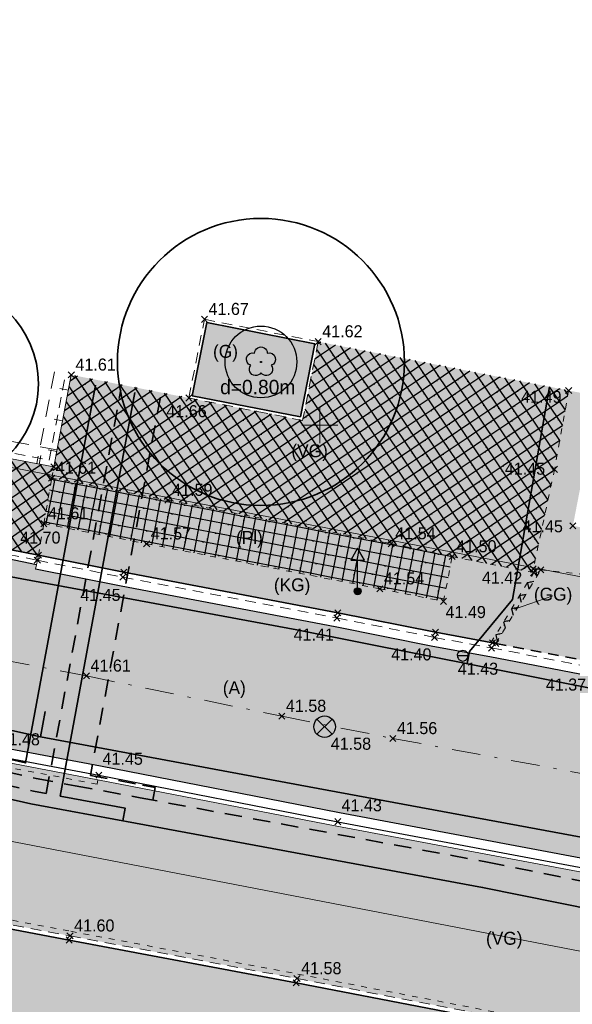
# Model space of a CAD drawing. Extents: x 353221 to 353633, y 5707812 to 5707954.
# Tile 6 of 35: x 353390 to 353409, y 5707880 to 5707914. Entities that reach past the tile are written whole.
import ezdxf

# ---------------------------------------------------------------- set-up
doc = ezdxf.new("R2010")
doc.units = 0
doc.header["$MEASUREMENT"] = 0
for name, pattern in [('LINE_LT_5', [1, 0.6, -0.4]), ('LINE_LT_6', [0.62, 0.37, -0.25]), ('LINE_LT_7', [0.45, 0.2, -0.25]), ('LINE_LT_8', [2.1, 1, -0.5, 0.1, -0.5])]:
    doc.linetypes.add(name, pattern=pattern)
for name, color, linetype in [('ALK', 7, 'Continuous'), ('Beschriftung-Punkte', 7, 'Continuous'), ('Bordstein', 7, 'Continuous'), ('Bordstein_abgesenkt', 7, 'Continuous'), ('Bäume', 7, 'Continuous'), ('Fahrbahnmitte', 7, 'Continuous'), ('Fahrbahnmitte_Punkt', 7, 'Continuous'), ('Hinweistext_Baum', 7, 'Continuous'), ('Kanaldeckel', 7, 'Continuous'), ('Oberfläche', 7, 'Continuous'), ('Punkte_Fahrbahn', 7, 'Continuous'), ('Punkte_Geh- und Radweg', 7, 'Continuous'), ('Punkte_OK-Bordstein', 7, 'Continuous'), ('Punkte_UK-Bordstein', 7, 'Continuous'), ('Rinne', 7, 'Continuous'), ('Topographie', 7, 'Continuous'), ('Verkehrszeichen', 7, 'Continuous'), ('Verm Rahmen P-2', 7, 'Continuous'), ('Vers-Fernwärme', 7, 'Continuous'), ('Vers-Gas', 7, 'Continuous'), ('Vers-Wasser', 7, 'Continuous'), ('ZZF_Asphalt', 7, 'Continuous'), ('ZZF_Betongroßpflaster', 7, 'Continuous'), ('ZZF_Betonkleinpflaster', 7, 'Continuous'), ('ZZF_Betonplatten', 7, 'Continuous'), ('ZZF_Betonverbundpflaster', 7, 'Continuous'), ('ZZF_Grünfläche', 7, 'Continuous'), ('ZZF_Natursteinpflaster', 7, 'Continuous'), ('ZZL_Rinne_HK', 7, 'Continuous'), ('ZZL_Zuweisungslinie Flächen', 7, 'Continuous')]:
    doc.layers.add(name, color=color, linetype=linetype)
doc.styles.add('2009', font='txt', dxfattribs={"height": 1})
doc.styles.add('2307', font='txt', dxfattribs={"height": 1})
doc.styles.add('59', font='txt', dxfattribs={"height": 1})

# ---------------------------------------------------------------- blocks, each defined once
blk = doc.blocks.new('2502')
at = {"color": 1, "lineweight": 18, "true_color": 0xff0000}
blk.add_line((0, -1.2), (0, 0), dxfattribs=at)
blk = doc.blocks.new('SymLine54')
at = {"xscale": 0.25, "yscale": 0.25, "rotation": 259.2222198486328}
for p in [(353391.238, 5707901.222), (353391.035, 5707900.155), (353390.832, 5707899.087)]:
    blk.add_blockref('2502', p, dxfattribs=at)
blk = doc.blocks.new('SymLine55')
at = {"xscale": 0.25, "yscale": 0.25}
for p, rotation in [((353366.82, 5707903.037), 169.2312286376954), ((353367.788, 5707902.853), 169.2312286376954), ((353368.755, 5707902.669), 169.2312286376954), ((353369.723, 5707902.485), 169.2312286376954), ((353370.69, 5707902.301), 169.2312286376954), ((353371.657, 5707902.117), 169.2312286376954), ((353372.625, 5707901.933), 169.2312286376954), ((353373.592, 5707901.749), 169.2312286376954), ((353374.622, 5707901.553), 169.2795684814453), ((353375.715, 5707901.346), 169.2795684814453), ((353376.808, 5707901.139), 169.2795684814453), ((353377.901, 5707900.932), 169.2795684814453), ((353378.964, 5707900.734), 169.5786712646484), ((353379.996, 5707900.544), 169.5786712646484), ((353381.029, 5707900.354), 169.5786712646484), ((353382.061, 5707900.164), 169.5786712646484), ((353383.093, 5707899.975), 169.5786712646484), ((353384.126, 5707899.785), 169.5786712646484), ((353385.158, 5707899.595), 169.5786712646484), ((353386.18, 5707899.405), 169.3912994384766), ((353387.191, 5707899.216), 169.3912994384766), ((353388.202, 5707899.026), 169.3912994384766), ((353389.213, 5707898.837), 169.3912994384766), ((353390.224, 5707898.648), 169.3912994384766)]:
    blk.add_blockref('2502', p, dxfattribs=dict(at, rotation=rotation))
blk = doc.blocks.new('90018')
at = {"true_color": 0x000000}
h = blk.add_hatch(color=18, dxfattribs=at)
edge = h.paths.add_edge_path(flags=0)
edge.add_arc((0, 0), 1.5, 0, 360)
at = {"color": 1, "lineweight": 25, "true_color": 0xff0000}
for p, q in [((-1.06066, -1.06066), (1.06066, 1.06066)), ((-1.06066, 1.06066), (1.06066, -1.06066))]:
    blk.add_line(p, q, dxfattribs=at)
blk.add_circle((0, 0), 1.5, dxfattribs=at)
blk = doc.blocks.new('609')
at = {"color": 7, "lineweight": 25, "true_color": 0xffffff}
for p, q in [((0, 0), (-0.53033, 0.53033)), ((-0.53033, -0.53033), (0.53033, 0.53033)), ((0, 0), (0.53033, -0.53033))]:
    blk.add_line(p, q, dxfattribs=at)
blk = doc.blocks.new('610')
at = {"color": 7, "lineweight": 25, "true_color": 0xffffff}
for p, q in [((0.53033, 0.53033), (-0.53033, -0.53033)), ((-0.53033, 0.53033), (0.53033, -0.53033))]:
    blk.add_line(p, q, dxfattribs=at)
blk = doc.blocks.new('90024')
at = {"color": 3, "lineweight": 25, "true_color": 0x00ff00}
blk.add_lwpolyline([(-0.440994, 0.606651, -1.005342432), (0.440994, 0.606651, -0.999998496), (0.713109, -0.232323, -1.043504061), (0, -0.75, -1.043504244), (-0.713109, -0.232323, -0.999998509), (-0.440994, 0.606651)], format="xyb", close=True, dxfattribs=at)
blk.add_circle((0, 0), 0.039, dxfattribs=at)
blk = doc.blocks.new('90006')
at = {"color": 161, "lineweight": 25, "true_color": 0x51a8ff}
blk.add_line((-0.374048, 0), (0.376046, 0), dxfattribs=at)
for points in [[(-0.374048, 0, -1.002939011), (0.376046, 0)], [(-0.374048, 0, 1.002392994), (0.376046, 0)]]:
    blk.add_lwpolyline(points, format="xyb", dxfattribs=at)
blk = doc.blocks.new('90012')
at = {"true_color": 0x000000}
blk.add_hatch(color=18, dxfattribs=at).paths.add_polyline_path([(0.962788, 4.332544), (-0.962788, 4.33254), (0, 6.000144)])
h = blk.add_hatch(color=18, dxfattribs=at)
edge = h.paths.add_edge_path(flags=0)
edge.add_arc((0, 0), 0.481396, 0, 360)
h = blk.add_hatch(color=18, dxfattribs=at)
edge = h.paths.add_edge_path(flags=0)
edge.add_arc((0, 0), 0.481396, 0, 360)
at = {"color": 7, "lineweight": 25, "true_color": 0xffffff}
for p, q in [((0, 6.000144), (-0.962788, 4.33254)), ((0, 6.000144), (-0.962788, 4.33254)), ((0.962788, 4.332544), (0, 6.000144)), ((0.962788, 4.332544), (0, 6.000144)), ((-0.962788, 4.33254), (0.962788, 4.332544)), ((-0.962788, 4.33254), (0.962788, 4.332544)), ((0, 0.481396), (0, 4.33254)), ((0, 0.481396), (0, 4.33254))]:
    blk.add_line(p, q, dxfattribs=at)
blk.add_circle((0, 0), 0.481396, dxfattribs=at)
blk.add_circle((0, 0), 0.481396, dxfattribs=at)

msp = doc.modelspace()

# ---------------------------------------------------------------- hatches: boundary and pattern name
at = {"layer": 'ZZF_Asphalt', "true_color": 0xffff78}
msp.add_hatch(color=51, dxfattribs=at).paths.add_polyline_path([(353365.678, 5707899.852), (353364.545, 5707893.428), (353368.124, 5707892.723), (353372.496, 5707891.905), (353376.807, 5707891.081), (353380.381, 5707890.39), (353388.77, 5707888.803), (353392.359, 5707888.124), (353400.687, 5707886.503), (353409.467, 5707884.85), (353413.991, 5707883.98), (353417.789, 5707883.275), (353425.807, 5707881.704), (353429.681, 5707880.933), (353432.824, 5707880.348), (353434.386, 5707880.043), (353434.9, 5707882.885), (353435.533, 5707886.4), (353435.565, 5707886.557), (353433.096, 5707887.043), (353429.707, 5707887.668), (353428.706, 5707887.836), (353427.688, 5707888.029), (353427.627, 5707887.715), (353426.745, 5707887.888), (353424.939, 5707888.269), (353420.161, 5707889.159), (353416.765, 5707889.83), (353412.917, 5707890.57), (353411.863, 5707890.784), (353409.361, 5707891.266), (353405.921, 5707891.928), (353403.935, 5707892.296), (353400.528, 5707892.973), (353393.076, 5707894.393), (353390.093, 5707894.983), (353390.125, 5707895.14), (353389.123, 5707895.344), (353387.272, 5707895.684), (353386.035, 5707895.908), (353381.37, 5707896.817), (353374.635, 5707898.129), (353369.554, 5707899.086), (353366.675, 5707899.649)])
at = {"layer": 'ZZF_Betongroßpflaster', "true_color": 0xdcdcdc}
h = msp.add_hatch(color=254, dxfattribs=at)
h.paths.add_polyline_path([(353390.655, 5707898.161), (353390.73, 5707898.553), (353385.674, 5707899.5), (353378.448, 5707900.829), (353374.076, 5707901.657), (353366.337, 5707903.129), (353365.993, 5707901.26), (353365.754, 5707900.225), (353365.746, 5707900.185), (353366.741, 5707899.983), (353369.618, 5707899.42), (353374.699, 5707898.463), (353381.435, 5707897.151), (353386.098, 5707896.242), (353387.333, 5707896.018), (353389.187, 5707895.678), (353390.191, 5707895.473), (353390.383, 5707896.573)])
h.paths.add_polyline_path([(353388.589, 5707896.297), (353388.534, 5707896.002), (353385.262, 5707896.62), (353377.645, 5707898.077), (353370.745, 5707899.394), (353366.781, 5707900.171), (353366.838, 5707900.466), (353370.802, 5707899.688), (353377.701, 5707898.371), (353385.318, 5707896.914)])
at = {"layer": 'ZZF_Betongroßpflaster', "true_color": 0x00ff00}
h = msp.add_hatch(dxfattribs=at)
h.set_pattern_fill('STRATIS_AreaStyle_Complicate208', color=3, style=0, pattern_type=2)
h.set_pattern_definition([(-325.4213, (353365.74595, 5707903.1287), (0.095929, 0.521582), [0, 0, 1])])
h.paths.add_polyline_path([(353390.655, 5707898.161), (353390.73, 5707898.553), (353385.674, 5707899.5), (353378.448, 5707900.829), (353374.076, 5707901.657), (353366.337, 5707903.129), (353365.993, 5707901.26), (353365.754, 5707900.225), (353365.746, 5707900.185), (353366.741, 5707899.983), (353369.618, 5707899.42), (353374.699, 5707898.463), (353381.435, 5707897.151), (353386.098, 5707896.242), (353387.333, 5707896.018), (353389.187, 5707895.678), (353390.191, 5707895.473), (353390.383, 5707896.573)])
h.paths.add_polyline_path([(353388.589, 5707896.297), (353388.534, 5707896.002), (353385.262, 5707896.62), (353377.645, 5707898.077), (353370.745, 5707899.394), (353366.781, 5707900.171), (353366.838, 5707900.466), (353370.802, 5707899.688), (353377.701, 5707898.371), (353385.318, 5707896.914)])
h = msp.add_hatch(dxfattribs=at)
h.set_pattern_fill('STRATIS_AreaStyle_Complicate209', color=3, style=0, pattern_type=2)
h.set_pattern_definition([(-235.4213, (353365.74595, 5707903.1287), (-0.521582, 0.095929), [0, 0, 1])])
h.paths.add_polyline_path([(353390.655, 5707898.161), (353390.73, 5707898.553), (353385.674, 5707899.5), (353378.448, 5707900.829), (353374.076, 5707901.657), (353366.337, 5707903.129), (353365.993, 5707901.26), (353365.754, 5707900.225), (353365.746, 5707900.185), (353366.741, 5707899.983), (353369.618, 5707899.42), (353374.699, 5707898.463), (353381.435, 5707897.151), (353386.098, 5707896.242), (353387.333, 5707896.018), (353389.187, 5707895.678), (353390.191, 5707895.473), (353390.383, 5707896.573)])
h.paths.add_polyline_path([(353388.589, 5707896.297), (353388.534, 5707896.002), (353385.262, 5707896.62), (353377.645, 5707898.077), (353370.745, 5707899.394), (353366.781, 5707900.171), (353366.838, 5707900.466), (353370.802, 5707899.688), (353377.701, 5707898.371), (353385.318, 5707896.914)])
at = {"layer": 'ZZF_Betongroßpflaster', "true_color": 0xdcdcdc}
for points in [[(353407.523, 5707894.983), (353407.698, 5707894.961), (353406.13, 5707892.397), (353406.013, 5707892.419), (353405.962, 5707892.428), (353407.452, 5707894.866)], [(353413.235, 5707875.312), (353413.166, 5707874.83), (353409.422, 5707875.507), (353403.362, 5707876.699), (353395.41, 5707878.181), (353387.428, 5707879.708), (353381.599, 5707880.811), (353378.079, 5707881.481), (353377.748, 5707879.693), (353373.652, 5707880.472), (353373.975, 5707882.295), (353369.812, 5707883.054), (353364.904, 5707883.992), (353362.831, 5707884.388), (353364.439, 5707892.971, -0.166697), (353364.69, 5707892.789, -0.054999), (353364.74, 5707892.697), (353365.578, 5707889.93), (353366.421, 5707887.28, 0.110573), (353366.607, 5707886.957, 0.157891), (353367.069, 5707886.694), (353370.266, 5707886.098), (353373.798, 5707885.434), (353374.463, 5707885.309), (353375.046, 5707888.473), (353375.497, 5707890.853), (353376.719, 5707890.62), (353379.465, 5707890.089), (353378.947, 5707887.375), (353378.45, 5707884.525), (353382.027, 5707883.824), (353387.463, 5707882.785), (353391.266, 5707882.066), (353399.177, 5707880.577), (353408.985, 5707878.687), (353413.354, 5707877.85), (353413.258, 5707877.35), (353412.94, 5707875.625), (353413.257, 5707875.568)], [(353392.269, 5707887.653), (353388.681, 5707888.332), (353380.693, 5707889.843, -0.070328), (353380.736, 5707889.745), (353381.44, 5707886.894), (353382.15, 5707883.953), (353387.491, 5707882.932), (353391.294, 5707882.213), (353399.205, 5707880.724), (353409.013, 5707878.834), (353418.084, 5707877.096), (353424.794, 5707875.804), (353428.669, 5707875.049), (353432.05, 5707874.415), (353432.081, 5707874.572), (353428.699, 5707875.206), (353424.824, 5707875.961), (353418.114, 5707877.253), (353409.043, 5707878.991), (353399.235, 5707880.881), (353391.324, 5707882.37), (353387.521, 5707883.089), (353382.281, 5707884.091), (353381.595, 5707886.932), (353380.928, 5707889.636), (353388.652, 5707888.175), (353392.239, 5707887.496)]]:
    msp.add_hatch(color=254, dxfattribs=at).paths.add_polyline_path(points)
at = {"layer": 'ZZF_Betongroßpflaster', "true_color": 0x00ff00}
h = msp.add_hatch(dxfattribs=at)
h.set_pattern_fill('STRATIS_AreaStyle_Complicate112', color=3, style=0, pattern_type=2)
h.set_pattern_definition([(-76.445, (353405.96158, 5707894.98265), (0.452447, -0.27666), [0, 0, 1])])
h.paths.add_polyline_path([(353407.523, 5707894.983), (353407.698, 5707894.961), (353406.13, 5707892.397), (353406.013, 5707892.419), (353405.962, 5707892.428), (353407.452, 5707894.866)])
h = msp.add_hatch(dxfattribs=at)
h.set_pattern_fill('STRATIS_AreaStyle_Complicate113', color=3, style=0, pattern_type=2)
h.set_pattern_definition([(13.555, (353405.96158, 5707894.98265), (0.27666, 0.452447), [0, 0, 1])])
h.paths.add_polyline_path([(353407.523, 5707894.983), (353407.698, 5707894.961), (353406.13, 5707892.397), (353406.013, 5707892.419), (353405.962, 5707892.428), (353407.452, 5707894.866)])
h = msp.add_hatch(dxfattribs=at)
h.set_pattern_fill('STRATIS_AreaStyle_Complicate193', color=3, style=0, pattern_type=2)
h.set_pattern_definition([(-325.9072, (353362.83054, 5707892.97053), (0.1003483, 0.5207497), [0, 0, 1])])
h.paths.add_polyline_path([(353413.235, 5707875.312), (353413.166, 5707874.83), (353409.422, 5707875.507), (353403.362, 5707876.699), (353395.41, 5707878.181), (353387.428, 5707879.708), (353381.599, 5707880.811), (353378.079, 5707881.481), (353377.748, 5707879.693), (353373.652, 5707880.472), (353373.975, 5707882.295), (353369.812, 5707883.054), (353364.904, 5707883.992), (353362.831, 5707884.388), (353364.439, 5707892.971, -0.166697), (353364.69, 5707892.789, -0.054999), (353364.74, 5707892.697), (353365.578, 5707889.93), (353366.421, 5707887.28, 0.110573), (353366.607, 5707886.957, 0.157891), (353367.069, 5707886.694), (353370.266, 5707886.098), (353373.798, 5707885.434), (353374.463, 5707885.309), (353375.046, 5707888.473), (353375.497, 5707890.853), (353376.719, 5707890.62), (353379.465, 5707890.089), (353378.947, 5707887.375), (353378.45, 5707884.525), (353382.027, 5707883.824), (353387.463, 5707882.785), (353391.266, 5707882.066), (353399.177, 5707880.577), (353408.985, 5707878.687), (353413.354, 5707877.85), (353413.258, 5707877.35), (353412.94, 5707875.625), (353413.257, 5707875.568)])
h = msp.add_hatch(dxfattribs=at)
h.set_pattern_fill('STRATIS_AreaStyle_Complicate194', color=3, style=0, pattern_type=2)
h.set_pattern_definition([(-235.9072, (353362.83054, 5707892.97053), (-0.5207497, 0.1003483), [0, 0, 1])])
h.paths.add_polyline_path([(353413.235, 5707875.312), (353413.166, 5707874.83), (353409.422, 5707875.507), (353403.362, 5707876.699), (353395.41, 5707878.181), (353387.428, 5707879.708), (353381.599, 5707880.811), (353378.079, 5707881.481), (353377.748, 5707879.693), (353373.652, 5707880.472), (353373.975, 5707882.295), (353369.812, 5707883.054), (353364.904, 5707883.992), (353362.831, 5707884.388), (353364.439, 5707892.971, -0.166697), (353364.69, 5707892.789, -0.054999), (353364.74, 5707892.697), (353365.578, 5707889.93), (353366.421, 5707887.28, 0.110573), (353366.607, 5707886.957, 0.157891), (353367.069, 5707886.694), (353370.266, 5707886.098), (353373.798, 5707885.434), (353374.463, 5707885.309), (353375.046, 5707888.473), (353375.497, 5707890.853), (353376.719, 5707890.62), (353379.465, 5707890.089), (353378.947, 5707887.375), (353378.45, 5707884.525), (353382.027, 5707883.824), (353387.463, 5707882.785), (353391.266, 5707882.066), (353399.177, 5707880.577), (353408.985, 5707878.687), (353413.354, 5707877.85), (353413.258, 5707877.35), (353412.94, 5707875.625), (353413.257, 5707875.568)])
h = msp.add_hatch(dxfattribs=at)
h.set_pattern_fill('STRATIS_AreaStyle_Complicate124', color=3, style=0, pattern_type=2)
h.set_pattern_definition([(-145.7112, (353380.69315, 5707889.84277), (-0.098566, -0.52109), [0, 0, 1])])
h.paths.add_polyline_path([(353392.269, 5707887.653), (353388.681, 5707888.332), (353380.693, 5707889.843, -0.070328), (353380.736, 5707889.745), (353381.44, 5707886.894), (353382.15, 5707883.953), (353387.491, 5707882.932), (353391.294, 5707882.213), (353399.205, 5707880.724), (353409.013, 5707878.834), (353418.084, 5707877.096), (353424.794, 5707875.804), (353428.669, 5707875.049), (353432.05, 5707874.415), (353432.081, 5707874.572), (353428.699, 5707875.206), (353424.824, 5707875.961), (353418.114, 5707877.253), (353409.043, 5707878.991), (353399.235, 5707880.881), (353391.324, 5707882.37), (353387.521, 5707883.089), (353382.281, 5707884.091), (353381.595, 5707886.932), (353380.928, 5707889.636), (353388.652, 5707888.175), (353392.239, 5707887.496)])
h = msp.add_hatch(dxfattribs=at)
h.set_pattern_fill('STRATIS_AreaStyle_Complicate125', color=3, style=0, pattern_type=2)
h.set_pattern_definition([(-55.7112, (353380.69315, 5707889.84277), (0.52109, -0.098566), [0, 0, 1])])
h.paths.add_polyline_path([(353392.269, 5707887.653), (353388.681, 5707888.332), (353380.693, 5707889.843, -0.070328), (353380.736, 5707889.745), (353381.44, 5707886.894), (353382.15, 5707883.953), (353387.491, 5707882.932), (353391.294, 5707882.213), (353399.205, 5707880.724), (353409.013, 5707878.834), (353418.084, 5707877.096), (353424.794, 5707875.804), (353428.669, 5707875.049), (353432.05, 5707874.415), (353432.081, 5707874.572), (353428.699, 5707875.206), (353424.824, 5707875.961), (353418.114, 5707877.253), (353409.043, 5707878.991), (353399.235, 5707880.881), (353391.324, 5707882.37), (353387.521, 5707883.089), (353382.281, 5707884.091), (353381.595, 5707886.932), (353380.928, 5707889.636), (353388.652, 5707888.175), (353392.239, 5707887.496)])
at = {"layer": 'ZZF_Betonkleinpflaster', "true_color": 0xffafc8}
msp.add_hatch(color=231, dxfattribs=at).paths.add_polyline_path([(353407.698, 5707894.961), (353407.523, 5707894.983), (353407.434, 5707894.994), (353408.178, 5707898.465), (353408.67, 5707901.212), (353409.664, 5707901.018), (353409.15, 5707898.218), (353408.818, 5707896.5), (353411.763, 5707895.904), (353412.217, 5707898.14), (353412.62, 5707900.44), (353413.562, 5707900.258), (353413.363, 5707899.154), (353413.111, 5707897.482), (353412.479, 5707894.626), (353412.445, 5707894.47), (353412.278, 5707894.501)])
at = {"layer": 'ZZF_Betonkleinpflaster', "true_color": 0xdcdcdc}
msp.add_hatch(color=254, dxfattribs=at).paths.add_polyline_path([(353390.191, 5707895.473), (353390.383, 5707896.573), (353393.965, 5707895.871), (353402.088, 5707894.306), (353404.31, 5707893.865), (353404.608, 5707895.425), (353407.452, 5707894.866), (353405.962, 5707892.428), (353404.029, 5707892.787), (353400.623, 5707893.464), (353393.171, 5707894.884)])
at = {"layer": 'ZZF_Betonplatten', "true_color": 0x96c8ff}
msp.add_hatch(color=151, dxfattribs=at).paths.add_polyline_path([(353390.655, 5707898.161), (353394.71, 5707897.391), (353402.486, 5707895.877), (353404.608, 5707895.425), (353404.31, 5707893.865), (353402.088, 5707894.306), (353393.965, 5707895.871), (353390.383, 5707896.573)])
at = {"layer": 'ZZF_Betonplatten', "true_color": 0x00ffff}
h = msp.add_hatch(dxfattribs=at)
h.set_pattern_fill('STRATIS_AreaStyle_Complicate187', color=4, style=0, pattern_type=2)
h.set_pattern_definition([(-100.9051, (353390.383, 5707898.161), (0.297284, -0.439172), [0, 0, 1])])
h.paths.add_polyline_path([(353390.655, 5707898.161), (353394.71, 5707897.391), (353402.486, 5707895.877), (353404.608, 5707895.425), (353404.31, 5707893.865), (353402.088, 5707894.306), (353393.965, 5707895.871), (353390.383, 5707896.573)])
h = msp.add_hatch(dxfattribs=at)
h.set_pattern_fill('STRATIS_AreaStyle_Complicate188', color=4, style=0, pattern_type=2)
h.set_pattern_definition([(-190.9051, (353390.383, 5707898.161), (-0.439172, -0.297284), [0, 0, 1])])
h.paths.add_polyline_path([(353390.655, 5707898.161), (353394.71, 5707897.391), (353402.486, 5707895.877), (353404.608, 5707895.425), (353404.31, 5707893.865), (353402.088, 5707894.306), (353393.965, 5707895.871), (353390.383, 5707896.573)])
at = {"layer": 'ZZF_Betonverbundpflaster', "true_color": 0xdcdcdc}
for points in [[(353390.655, 5707898.161), (353394.71, 5707897.391), (353402.486, 5707895.877), (353404.608, 5707895.425), (353407.452, 5707894.866), (353407.523, 5707894.983), (353407.434, 5707894.994), (353408.178, 5707898.465), (353408.67, 5707901.212), (353399.94, 5707902.914), (353399.401, 5707900.171), (353395.435, 5707900.951), (353391.34, 5707901.756), (353390.73, 5707898.553)], [(353432.156, 5707879.984), (353429.591, 5707880.462), (353425.714, 5707881.233), (353417.699, 5707882.804), (353413.902, 5707883.509), (353409.377, 5707884.379), (353400.597, 5707886.032), (353392.269, 5707887.653), (353392.239, 5707887.496), (353388.652, 5707888.175), (353380.928, 5707889.636), (353381.595, 5707886.932), (353382.281, 5707884.091), (353387.521, 5707883.089), (353391.324, 5707882.37), (353399.235, 5707880.881), (353409.043, 5707878.991), (353418.114, 5707877.253), (353424.824, 5707875.961), (353428.699, 5707875.206), (353432.081, 5707874.572), (353432.309, 5707875.501), (353431.557, 5707878.728, -0.158853), (353431.621, 5707879.476, -0.13173), (353431.952, 5707879.871, -0.058278)]]:
    msp.add_hatch(color=254, dxfattribs=at).paths.add_polyline_path(points)
at = {"layer": 'ZZF_Betonverbundpflaster', "true_color": 0xff0000}
h = msp.add_hatch(dxfattribs=at)
h.set_pattern_fill('STRATIS_AreaStyle_Complicate196', color=1, style=0, pattern_type=2)
h.set_pattern_definition([(-146.0177, (353390.655, 5707902.914), (-0.101353, -0.520555), [0, 0, 1])])
h.paths.add_polyline_path([(353390.655, 5707898.161), (353394.71, 5707897.391), (353402.486, 5707895.877), (353404.608, 5707895.425), (353407.452, 5707894.866), (353407.523, 5707894.983), (353407.434, 5707894.994), (353408.178, 5707898.465), (353408.67, 5707901.212), (353399.94, 5707902.914), (353399.401, 5707900.171), (353395.435, 5707900.951), (353391.34, 5707901.756), (353390.73, 5707898.553)])
h = msp.add_hatch(dxfattribs=at)
h.set_pattern_fill('STRATIS_AreaStyle_Complicate197', color=1, style=0, pattern_type=2)
h.set_pattern_definition([(-56.0177, (353390.655, 5707902.914), (0.520555, -0.101353), [0, 0, 1])])
h.paths.add_polyline_path([(353390.655, 5707898.161), (353394.71, 5707897.391), (353402.486, 5707895.877), (353404.608, 5707895.425), (353407.452, 5707894.866), (353407.523, 5707894.983), (353407.434, 5707894.994), (353408.178, 5707898.465), (353408.67, 5707901.212), (353399.94, 5707902.914), (353399.401, 5707900.171), (353395.435, 5707900.951), (353391.34, 5707901.756), (353390.73, 5707898.553)])
h = msp.add_hatch(dxfattribs=at)
h.set_pattern_fill('STRATIS_AreaStyle_Complicate122', color=1, style=0, pattern_type=2)
h.set_pattern_definition([(-145.8832, (353380.92783, 5707889.63554), (-0.10013, -0.5207917), [0, 0, 1])])
h.paths.add_polyline_path([(353432.156, 5707879.984), (353429.591, 5707880.462), (353425.714, 5707881.233), (353417.699, 5707882.804), (353413.902, 5707883.509), (353409.377, 5707884.379), (353400.597, 5707886.032), (353392.269, 5707887.653), (353392.239, 5707887.496), (353388.652, 5707888.175), (353380.928, 5707889.636), (353381.595, 5707886.932), (353382.281, 5707884.091), (353387.521, 5707883.089), (353391.324, 5707882.37), (353399.235, 5707880.881), (353409.043, 5707878.991), (353418.114, 5707877.253), (353424.824, 5707875.961), (353428.699, 5707875.206), (353432.081, 5707874.572), (353432.309, 5707875.501), (353431.557, 5707878.728, -0.158853), (353431.621, 5707879.476, -0.13173), (353431.952, 5707879.871, -0.058278)])
h = msp.add_hatch(dxfattribs=at)
h.set_pattern_fill('STRATIS_AreaStyle_Complicate123', color=1, style=0, pattern_type=2)
h.set_pattern_definition([(-55.8832, (353380.92783, 5707889.63554), (0.5207917, -0.10013), [0, 0, 1])])
h.paths.add_polyline_path([(353432.156, 5707879.984), (353429.591, 5707880.462), (353425.714, 5707881.233), (353417.699, 5707882.804), (353413.902, 5707883.509), (353409.377, 5707884.379), (353400.597, 5707886.032), (353392.269, 5707887.653), (353392.239, 5707887.496), (353388.652, 5707888.175), (353380.928, 5707889.636), (353381.595, 5707886.932), (353382.281, 5707884.091), (353387.521, 5707883.089), (353391.324, 5707882.37), (353399.235, 5707880.881), (353409.043, 5707878.991), (353418.114, 5707877.253), (353424.824, 5707875.961), (353428.699, 5707875.206), (353432.081, 5707874.572), (353432.309, 5707875.501), (353431.557, 5707878.728, -0.158853), (353431.621, 5707879.476, -0.13173), (353431.952, 5707879.871, -0.058278)])
at = {"layer": 'ZZF_Grünfläche', "true_color": 0xa0ffa0}
msp.add_hatch(color=81, dxfattribs=at).paths.add_polyline_path([(353399.322, 5707900.289), (353395.553, 5707901.03), (353396.057, 5707903.576), (353399.823, 5707902.835)])
at = {"layer": 'ZZF_Natursteinpflaster', "true_color": 0xfcae0c}
msp.add_hatch(color=40, dxfattribs=at).paths.add_polyline_path([(353412.805, 5707891.103), (353411.96, 5707891.275), (353409.455, 5707891.757), (353406.13, 5707892.397), (353407.698, 5707894.961), (353412.278, 5707894.501)])

# ---------------------------------------------------------------- linework, layer by layer
at = {"layer": 'ALK', "color": 1, "lineweight": 18, "true_color": 0xff0000}
msp.add_lwpolyline([(353338.914, 5707954.084), (353331.532, 5707909.591), (353354.915, 5707905.115), (353369.702, 5707902.282), (353426.952, 5707891.299), (353491.369, 5707878.939), (353516.874, 5707873.934), (353521.891, 5707879.894), (353526.985, 5707885.943), (353532.535, 5707892.535), (353535.309, 5707895.83), (353540.449, 5707901.936), (353541.152, 5707902.771), (353536.668, 5707906.617), (353532.493, 5707910.19), (353532.272, 5707910.389), (353521.855, 5707919.321), (353535.83, 5707933.866), (353546.473, 5707944.95), (353550.63, 5707949.278), (353550.074, 5707949.754), (353554.297, 5707954.084)], dxfattribs=at)
for points in [[(353514.114, 5707871.159), (353516.874, 5707873.934), (353491.369, 5707878.939), (353426.952, 5707891.299), (353369.702, 5707902.282), (353367.201, 5707889.688), (353368.812, 5707889.344), (353370.97, 5707888.946), (353379.936, 5707887.294), (353449.799, 5707873.812), (353499.299, 5707864.265), (353500.536, 5707864.026), (353504.883, 5707863.188), (353505.949, 5707862.982), (353514.114, 5707871.159)], [(353502.648, 5707859.675), (353505.949, 5707862.982), (353504.883, 5707863.188), (353500.536, 5707864.026), (353499.299, 5707864.265), (353449.799, 5707873.812), (353379.936, 5707887.294), (353375.492, 5707864.374), (353375.391, 5707863.852), (353372.491, 5707848.918), (353364.117, 5707832.537), (353360.393, 5707825.253), (353394.393, 5707818.738), (353396.15, 5707827.844), (353396.978, 5707832.144), (353402.108, 5707858.706), (353430.908, 5707853.166), (353437.38, 5707851.921), (353446.184, 5707849.46), (353484.965, 5707841.961), (353490.341, 5707847.346), (353502.648, 5707859.675)]]:
    msp.add_lwpolyline(points, close=True, dxfattribs=at)
at = {"layer": 'Bordstein', "color": 1, "lineweight": 35, "true_color": 0xff0000}
msp.add_line((353405.962, 5707892.428, 41.424), (353406.013, 5707892.419, 41.424), dxfattribs=at)
at = {"layer": 'Bordstein', "color": 1, "linetype": 'LINE_LT_6', "lineweight": 13, "true_color": 0xff0000}
msp.add_lwpolyline([(353380.693, 5707889.843, -0.070328), (353380.736, 5707889.745), (353381.44, 5707886.894), (353382.15, 5707883.953), (353387.491, 5707882.932), (353391.294, 5707882.213), (353399.205, 5707880.724), (353409.013, 5707878.834), (353418.084, 5707877.096), (353424.794, 5707875.804), (353428.669, 5707875.049), (353432.05, 5707874.415)], format="xyb", dxfattribs=at)
for points in [[(353395.435, 5707900.951, 41.664), (353395.978, 5707903.693, 41.675), (353399.94, 5707902.914, 41.615)], [(353399.94, 5707902.914, 41.615), (353399.401, 5707900.171, 41.615), (353395.435, 5707900.951, 41.664)], [(353365.71, 5707900.009, 41.611), (353366.706, 5707899.806, 41.61), (353369.584, 5707899.243, 41.552), (353374.665, 5707898.286, 41.59), (353381.401, 5707896.974, 41.532), (353386.065, 5707896.065, 41.511), (353387.301, 5707895.841, 41.502), (353389.153, 5707895.501, 41.482), (353390.156, 5707895.297, 41.464), (353393.137, 5707894.707, 41.445), (353400.589, 5707893.287, 41.407), (353403.995, 5707892.61, 41.4), (353405.98, 5707892.242, 41.397), (353409.421, 5707891.58, 41.373), (353411.925, 5707891.098, 41.355), (353412.979, 5707890.884, 41.363), (353416.826, 5707890.144, 41.339), (353420.221, 5707889.473, 41.34), (353425.001, 5707888.583, 41.362), (353426.809, 5707888.202, 41.386), (353427.688, 5707888.029, 41.407)]]:
    msp.add_polyline3d(points, dxfattribs=at)
at = {"layer": 'Bordstein', "color": 1, "lineweight": 35, "true_color": 0xff0000}
msp.add_polyline3d([(353399.322, 5707900.289, 41.615), (353395.553, 5707901.03, 41.664), (353396.057, 5707903.576, 41.675), (353399.823, 5707902.835, 41.615), (353399.322, 5707900.289, 41.615)], close=True, dxfattribs=at)
for points in [[(353365.746, 5707900.185, 41.716), (353366.741, 5707899.983, 41.777), (353369.618, 5707899.42, 41.763), (353374.699, 5707898.463, 41.755), (353381.435, 5707897.151, 41.706), (353386.098, 5707896.242, 41.675), (353387.333, 5707896.018, 41.679), (353389.187, 5707895.678, 41.664), (353390.191, 5707895.473, 41.572)], [(353390.191, 5707895.473, 41.572), (353393.171, 5707894.884, 41.559), (353400.623, 5707893.464, 41.492), (353404.029, 5707892.787, 41.483), (353405.962, 5707892.428, 41.424)], [(353413.354, 5707877.85, 41.622), (353408.985, 5707878.687, 41.633), (353399.177, 5707880.577, 41.679), (353391.266, 5707882.066, 41.717), (353387.463, 5707882.785, 41.716), (353382.027, 5707883.824, 41.723)]]:
    msp.add_polyline3d(points, dxfattribs=at)
at = {"layer": 'Bordstein_abgesenkt', "color": 1, "linetype": 'LINE_LT_6', "lineweight": 35, "true_color": 0xff0000}
msp.add_line((353406.013, 5707892.419, 41.424), (353406.13, 5707892.397, 41.424), dxfattribs=at)
msp.add_polyline3d([(353406.13, 5707892.397, 41.424), (353409.455, 5707891.757, 41.387), (353411.96, 5707891.275, 41.373)], dxfattribs=at)
at = {"layer": 'Bäume', "color": 3, "lineweight": 35, "true_color": 0x00ff00}
for centre, radius in [((353397.948, 5707902.206), 5), ((353386.694, 5707901.446), 3.5)]:
    msp.add_circle(centre, radius, dxfattribs=at)
at = {"layer": 'Bäume', "color": 3, "lineweight": 25, "true_color": 0x00ff00}
msp.add_circle((353397.948, 5707902.206), 1.25, dxfattribs=at)
at = {"layer": 'Fahrbahnmitte', "color": 1, "linetype": 'LINE_LT_8', "lineweight": 13, "true_color": 0xff0000}
msp.add_polyline3d([(353365.078, 5707896.448, 41.752), (353370.941, 5707895.277, 41.703), (353380.161, 5707893.558, 41.664), (353386.826, 5707892.235, 41.62), (353391.865, 5707891.267, 41.613), (353398.673, 5707889.865, 41.581), (353402.542, 5707889.09, 41.565), (353413.564, 5707887.048, 41.516), (353423.996, 5707885.016, 41.49), (353428.733, 5707884.1, 41.515), (353434.9, 5707882.885, 41.555), (353440.459, 5707881.816, 41.579), (353445.9, 5707880.854, 41.613), (353451.914, 5707879.653, 41.647), (353460.433, 5707878.002, 41.676), (353469.712, 5707876.168, 41.742), (353475.779, 5707875.05, 41.78), (353484.431, 5707873.534, 41.827), (353493.579, 5707871.589, 41.896), (353504.876, 5707869.488, 42.051), (353511.991, 5707868.249, 42.072), (353520.738, 5707866.669, 42.169), (353528.135, 5707865.445, 42.313)], dxfattribs=at)
at = {"layer": 'Rinne', "color": 1, "lineweight": 25, "true_color": 0xff0000}
for points in [[(353390.125, 5707895.14, 41.464), (353389.123, 5707895.344, 41.482), (353387.272, 5707895.684, 41.502), (353386.035, 5707895.908, 41.511), (353381.37, 5707896.817, 41.532), (353374.635, 5707898.129, 41.59), (353369.554, 5707899.086, 41.552), (353366.675, 5707899.649, 41.61), (353365.678, 5707899.852, 41.611)], [(353427.627, 5707887.715, 41.407), (353426.745, 5707887.888, 41.386), (353424.939, 5707888.269, 41.362), (353420.161, 5707889.159, 41.34), (353416.765, 5707889.83, 41.339), (353412.917, 5707890.57, 41.363), (353411.863, 5707890.784, 41.355), (353409.361, 5707891.266, 41.373), (353405.921, 5707891.928, 41.397), (353403.935, 5707892.296, 41.4), (353400.528, 5707892.973, 41.407), (353393.076, 5707894.393, 41.445), (353390.093, 5707894.983, 41.464)], [(353434.386, 5707880.043, 41.458), (353432.824, 5707880.348, 41.448), (353429.681, 5707880.933, 41.408), (353425.807, 5707881.704, 41.393), (353417.789, 5707883.275, 41.353), (353413.991, 5707883.98, 41.345), (353409.467, 5707884.85, 41.388), (353400.687, 5707886.503, 41.43), (353392.359, 5707888.124, 41.453), (353388.77, 5707888.803, 41.48), (353380.381, 5707890.39, 41.564), (353376.807, 5707891.081, 41.574), (353372.496, 5707891.905, 41.61), (353368.124, 5707892.723, 41.626), (353364.545, 5707893.428, 41.649)], [(353380.321, 5707890.076, 41.564), (353388.711, 5707888.489, 41.48), (353392.299, 5707887.81, 41.453), (353400.627, 5707886.189, 41.43), (353409.407, 5707884.536, 41.388), (353413.932, 5707883.666, 41.345), (353417.729, 5707882.961, 41.353), (353425.745, 5707881.39, 41.393), (353429.621, 5707880.619, 41.408), (353432.764, 5707880.034, 41.448)]]:
    msp.add_polyline3d(points, dxfattribs=at)
at = {"layer": 'Topographie', "color": 1, "linetype": 'LINE_LT_5', "lineweight": 13, "true_color": 0xff0000}
msp.add_line((353390.75, 5707901.868, 41.609), (353390.141, 5707898.665, 41.61), dxfattribs=at)
at = {"layer": 'Topographie', "color": 1, "lineweight": 18, "true_color": 0xff0000}
msp.add_line((353391.34, 5707901.756, 41.609), (353390.73, 5707898.553, 41.61), dxfattribs=at)
at = {"layer": 'Topographie', "color": 1, "linetype": 'LINE_LT_7', "lineweight": 13, "true_color": 0xff0000}
for p, q in [((353390.655, 5707898.161, 41.608), (353390.73, 5707898.553, 41.61)), ((353390.383, 5707896.573, 41.61), (353390.655, 5707898.161, 41.608)), ((353390.191, 5707895.473, 41.572), (353390.383, 5707896.573, 41.61)), ((353390.156, 5707895.297, 41.464), (353390.191, 5707895.473, 41.572)), ((353404.608, 5707895.425, 41.502), (353407.452, 5707894.866, 41.425)), ((353405.962, 5707892.428, 41.424), (353407.452, 5707894.866, 41.425)), ((353406.13, 5707892.397, 41.424), (353407.698, 5707894.961, 41.424)), ((353407.452, 5707894.866, 41.425), (353407.523, 5707894.983, 41.424)), ((353407.523, 5707894.983, 41.424), (353407.698, 5707894.961, 41.424)), ((353407.698, 5707894.961, 41.424), (353412.278, 5707894.501, 41.434))]:
    msp.add_line(p, q, dxfattribs=at)
at = {"layer": 'Topographie', "color": 1, "linetype": 'LINE_LT_5', "lineweight": 13, "true_color": 0xff0000}
msp.add_polyline3d([(353390.84, 5707899.143, 41.61), (353385.783, 5707900.09, 0), (353378.558, 5707901.419, 0), (353374.188, 5707902.246, 0), (353366.449, 5707903.718, 0)], dxfattribs=at)
at = {"layer": 'Topographie', "color": 1, "linetype": 'LINE_LT_6', "lineweight": 18, "true_color": 0xff0000}
msp.add_polyline3d([(353366.374, 5707903.325, 0), (353374.113, 5707901.853, 41.862), (353378.485, 5707901.026, 41.852), (353385.71, 5707899.697, 41.789), (353390.571, 5707898.786, 41.61), (353391.144, 5707901.795, 41.609)], dxfattribs=at)
at = {"layer": 'Topographie', "color": 1, "lineweight": 18, "true_color": 0xff0000}
msp.add_polyline3d([(353390.73, 5707898.553, 41.61), (353385.674, 5707899.5, 41.789), (353378.448, 5707900.829, 41.852), (353374.076, 5707901.657, 41.862), (353366.337, 5707903.129, 0)], dxfattribs=at)
at = {"layer": 'Topographie', "color": 1, "linetype": 'LINE_LT_7', "lineweight": 13, "true_color": 0xff0000}
for points in [[(353408.67, 5707901.212, 41.487), (353408.178, 5707898.465, 41.455), (353407.434, 5707894.994, 41.434), (353407.523, 5707894.983, 41.424)], [(353390.655, 5707898.161, 41.608), (353394.71, 5707897.391, 41.594), (353402.486, 5707895.877, 41.542), (353404.608, 5707895.425, 41.502)], [(353390.383, 5707896.573, 41.61), (353393.965, 5707895.871, 41.573), (353402.088, 5707894.306, 41.541), (353404.31, 5707893.865, 41.491), (353404.608, 5707895.425, 41.502)], [(353392.269, 5707887.653, 41.453), (353392.239, 5707887.496, 41.453), (353388.652, 5707888.175, 41.48), (353380.928, 5707889.636, 41.582), (353381.595, 5707886.932, 41.613), (353382.281, 5707884.091, 41.597), (353387.521, 5707883.089, 41.608), (353391.324, 5707882.37, 41.604), (353399.235, 5707880.881, 41.576), (353409.043, 5707878.991, 41.532), (353418.114, 5707877.253, 41.554), (353424.824, 5707875.961, 41.6), (353428.699, 5707875.206, 41.607), (353432.081, 5707874.572, 41.638)]]:
    msp.add_polyline3d(points, dxfattribs=at)
at = {"layer": 'Verm Rahmen P-2', "color": 1, "lineweight": 13, "true_color": 0xff0000}
for p, q in [((353400, 5707899.375), (353400, 5707900.625)), ((353399.375, 5707900), (353400.625, 5707900))]:
    msp.add_line(p, q, dxfattribs=at)
at = {"layer": 'Vers-Fernwärme', "color": 1, "lineweight": 35, "true_color": 0xff0000}
for points in [[(353364.461, 5707893.102), (353377.045, 5707890.773), (353385.221, 5707889.256), (353389.745, 5707888.238), (353392.181, 5707901.396)], [(353393.557, 5707901.141), (353390.955, 5707887.08), (353391.397, 5707886.998), (353393.216, 5707886.662), (353393.135, 5707886.219)], [(353364.213, 5707891.775), (353376.799, 5707889.446), (353384.949, 5707887.934), (353389.93, 5707886.812), (353391.315, 5707886.556), (353393.577, 5707886.137), (353405.668, 5707883.9), (353417.53, 5707881.501), (353429.101, 5707879.363), (353440.591, 5707877.165), (353453.065, 5707874.778), (353464.653, 5707872.561), (353476.417, 5707870.209), (353488.261, 5707867.74), (353499.672, 5707865.345), (353502.097, 5707878.02), (353504.33, 5707877.577), (353516.466, 5707875.681), (353520.913, 5707874.723), (353525.484, 5707879.784), (353527.218, 5707881.854)]]:
    msp.add_lwpolyline(points, dxfattribs=at)
at = {"layer": 'Vers-Fernwärme', "color": 1, "linetype": 'LINE_LT_5', "lineweight": 35, "true_color": 0xff0000}
for points in [[(353364.295, 5707892.218), (353376.881, 5707889.888), (353385.04, 5707888.374), (353390.021, 5707887.253), (353390.463, 5707887.171), (353393.066, 5707901.232)], [(353394.442, 5707900.978), (353392.004, 5707887.801), (353393.823, 5707887.465), (353394.265, 5707887.383), (353394.183, 5707886.94)], [(353364.378, 5707892.66), (353376.963, 5707890.331), (353385.13, 5707888.815), (353390.111, 5707887.694), (353391.479, 5707887.441), (353393.741, 5707887.022), (353405.839, 5707884.783), (353417.701, 5707882.385), (353429.267, 5707880.247), (353440.76, 5707878.049), (353453.234, 5707875.662), (353464.826, 5707873.445), (353476.597, 5707871.091), (353488.446, 5707868.621), (353498.961, 5707866.414), (353501.384, 5707879.079), (353504.487, 5707878.463), (353516.631, 5707876.566), (353520.594, 5707875.712), (353524.805, 5707880.374), (353526.442, 5707882.33)]]:
    msp.add_lwpolyline(points, dxfattribs=at)
at = {"layer": 'Vers-Gas', "color": 30, "lineweight": 35, "true_color": 0xff8c28}
msp.add_line((353390.268, 5707889.14), (353390.432, 5707890.025), dxfattribs=at)
msp.add_lwpolyline([(353364.626, 5707893.985), (353364.917, 5707893.933), (353387.631, 5707889.729), (353390.268, 5707889.14), (353399.315, 5707887.465), (353411.114, 5707885.282), (353434.747, 5707880.675), (353446.533, 5707878.42), (353457.084, 5707876.097), (353458.852, 5707875.758), (353478.926, 5707872.122), (353502.401, 5707867.281), (353509.433, 5707865.731), (353509.96, 5707865.316), (353511.625, 5707864.973), (353527.231, 5707862.15)], dxfattribs=at)
at = {"layer": 'Vers-Wasser', "color": 5, "lineweight": 35, "true_color": 0x0000ff}
for points in [[(353405.132, 5707891.696), (353405.21, 5707892.12), (353406.714, 5707893.927), (353408.002, 5707901.342)], [(353365.602, 5707899.202), (353368.821, 5707898.59), (353387.349, 5707895.07), (353399.197, 5707892.877), (353429.503, 5707886.845), (353430.043, 5707886.74), (353430.73, 5707886.605), (353456.127, 5707881.523), (353473.81, 5707878.158), (353484.052, 5707876.283), (353486.133, 5707875.986), (353493.297, 5707874.643), (353495.799, 5707874.086), (353497.969, 5707873.722), (353503.675, 5707872.681)]]:
    msp.add_lwpolyline(points, dxfattribs=at)
at = {"layer": 'ZZL_Rinne_HK', "color": 1, "lineweight": 13, "true_color": 0xff0000}
for p, q in [((353390.125, 5707895.14, 41.464), (353390.093, 5707894.983, 41.464)), ((353390.156, 5707895.297, 41.464), (353390.125, 5707895.14, 41.464))]:
    msp.add_line(p, q, dxfattribs=at)
for points in [[(353380.693, 5707889.843, 41.56), (353388.681, 5707888.332, 41.48), (353392.269, 5707887.653, 41.453)], [(353392.269, 5707887.653, 41.453), (353400.597, 5707886.032, 41.43), (353409.377, 5707884.379, 41.388), (353413.902, 5707883.509, 41.345), (353417.699, 5707882.804, 41.353), (353425.714, 5707881.233, 41.393), (353429.591, 5707880.462, 41.408), (353432.156, 5707879.984, 41.441)]]:
    msp.add_polyline3d(points, dxfattribs=at)
at = {"layer": 'ZZL_Zuweisungslinie Flächen', "color": 7, "lineweight": 13, "true_color": 0xffffff}
msp.add_line((353408.116, 5707894.054), (353406.781, 5707893.594), dxfattribs=at)

# ---------------------------------------------------------------- block references
at = {"layer": 'Bäume', "xscale": 0.5, "yscale": 0.5, "zscale": 0.5}
msp.add_blockref('90024', (353397.948, 5707902.206, 42.037), dxfattribs=at)
at = {"layer": 'Fahrbahnmitte_Punkt', "xscale": 0.2, "yscale": 0.2, "zscale": 0.2}
for p in [(353391.865, 5707891.267, 41.613), (353398.673, 5707889.865, 41.581), (353402.542, 5707889.09, 41.565)]:
    msp.add_blockref('610', p, dxfattribs=at)
at = {"layer": 'Kanaldeckel', "xscale": 0.25, "yscale": 0.25, "zscale": 0.25}
msp.add_blockref('90018', (353400.165, 5707889.498, 41.58), dxfattribs=at)
at = {"layer": 'Punkte_Fahrbahn', "xscale": 0.2, "yscale": 0.2, "zscale": 0.2}
for p in [(353392.299, 5707887.81, 41.453), (353400.627, 5707886.189, 41.43)]:
    msp.add_blockref('609', p, dxfattribs=at)
at = {"layer": 'Punkte_Geh- und Radweg', "xscale": 0.2, "yscale": 0.2, "zscale": 0.2}
for p in [(353395.978, 5707903.693, 41.675), (353399.94, 5707902.914, 41.615), (353391.34, 5707901.756, 41.609), (353408.67, 5707901.212, 41.487), (353395.435, 5707900.951, 41.664), (353390.73, 5707898.553, 41.61), (353408.178, 5707898.465, 41.455), (353390.655, 5707898.161, 41.608), (353394.71, 5707897.391, 41.594), (353390.383, 5707896.573, 41.61), (353408.818, 5707896.5, 41.446), (353393.965, 5707895.871, 41.573), (353402.486, 5707895.877, 41.542), (353404.608, 5707895.425, 41.502), (353407.434, 5707894.994, 41.434), (353407.452, 5707894.866, 41.425), (353407.698, 5707894.961, 41.424), (353402.088, 5707894.306, 41.541), (353404.31, 5707893.865, 41.491)]:
    msp.add_blockref('609', p, dxfattribs=at)
at = {"layer": 'Punkte_OK-Bordstein', "xscale": 0.2, "yscale": 0.2, "zscale": 0.2}
for p in [(353390.191, 5707895.473, 41.572), (353393.171, 5707894.884, 41.559), (353400.623, 5707893.464, 41.492), (353404.029, 5707892.787, 41.483), (353406.013, 5707892.419, 41.424), (353406.13, 5707892.397, 41.424), (353391.266, 5707882.066, 41.717), (353399.177, 5707880.577, 41.679)]:
    msp.add_blockref('609', p, dxfattribs=at)
at = {"layer": 'Punkte_UK-Bordstein', "xscale": 0.2, "yscale": 0.2, "zscale": 0.2}
for p in [(353390.156, 5707895.297, 41.464), (353393.137, 5707894.707, 41.445), (353400.589, 5707893.287, 41.407), (353403.995, 5707892.61, 41.4), (353405.98, 5707892.242, 41.397), (353391.294, 5707882.213, 41.604), (353399.205, 5707880.724, 41.576)]:
    msp.add_blockref('609', p, dxfattribs=at)
at = {"layer": 'Topographie'}
for name in ['SymLine55', 'SymLine54']:
    msp.add_blockref(name, (0, 0), dxfattribs=at)
at = {"layer": 'Verkehrszeichen', "xscale": 0.25, "yscale": 0.25, "zscale": 0.25}
msp.add_blockref('90012', (353401.317, 5707894.217, 41.528), dxfattribs=at)
at = {"layer": 'Vers-Wasser', "xscale": 0.5, "yscale": 0.5, "zscale": 0.5}
msp.add_blockref('90006', (353404.978, 5707891.975, 41.428), dxfattribs=at)

# ---------------------------------------------------------------- texts
at = {"layer": 'Beschriftung-Punkte', "color": 7, "true_color": 0xffffff, "char_height": 0.42, "attachment_point": 1, "line_spacing_factor": 0.959981, "style": '59'}
for s, insert in [('41.67', (353396.121, 5707904.264)), ('41.62', (353400.083, 5707903.485)), ('41.61', (353391.483, 5707902.327)), ('41.49', (353407.016, 5707901.203)), ('41.66', (353394.65, 5707900.703)), ('41.61', (353390.798, 5707898.732)), ('41.45', (353406.445, 5707898.699)), ('41.59', (353394.853, 5707897.962)), ('41.61', (353390.526, 5707897.144)), ('41.54', (353402.629, 5707896.448)), ('41.45', (353407.063, 5707896.691)), ('41.70', (353389.557, 5707896.297)), ('41.57', (353394.108, 5707896.442)), ('41.50', (353404.751, 5707895.996)), ('41.54', (353402.231, 5707894.877)), ('41.42', (353405.647, 5707894.898)), ('41.45', (353391.651, 5707894.302)), ('41.49', (353404.379, 5707893.703)), ('41.41', (353399.085, 5707892.92)), ('41.40', (353402.484, 5707892.229)), ('41.61', (353392.008, 5707891.838)), ('41.43', (353404.806, 5707891.73)), ('41.37', (353407.874, 5707891.177)), ('41.58', (353398.816, 5707890.436)), ('41.56', (353402.685, 5707889.661)), ('41.48', (353388.84, 5707889.27)), ('41.58', (353400.38, 5707889.115)), ('41.45', (353392.428, 5707888.591)), ('41.43', (353400.756, 5707886.97)), ('41.60', (353391.437, 5707882.784)), ('41.58', (353399.348, 5707881.295))]:
    msp.add_mtext(s, dxfattribs=dict(at, insert=insert))
at = {"layer": 'Hinweistext_Baum', "color": 7, "true_color": 0xffffff, "insert": (353397.836, 5707901.33), "char_height": 0.5, "attachment_point": 5, "line_spacing_factor": 0.959981, "style": '2307'}
msp.add_mtext('d=0.80m', dxfattribs=at)
at = {"layer": 'Oberfläche', "color": 7, "true_color": 0xffffff, "char_height": 0.45, "attachment_point": 5, "line_spacing_factor": 0.959981, "style": '2009'}
for s, insert in [('(G)', (353396.712, 5707902.508)), ('(VG)', (353399.643, 5707899.045)), ('(Pl)', (353397.544, 5707896.024)), ('(KG)', (353399.033, 5707894.375)), ('(GG)', (353408.128, 5707894.048)), ('(A)', (353397.019, 5707890.792)), ('(VG)', (353406.426, 5707882.059))]:
    msp.add_mtext(s, dxfattribs=dict(at, insert=insert))

doc.saveas('drawing.dxf')
